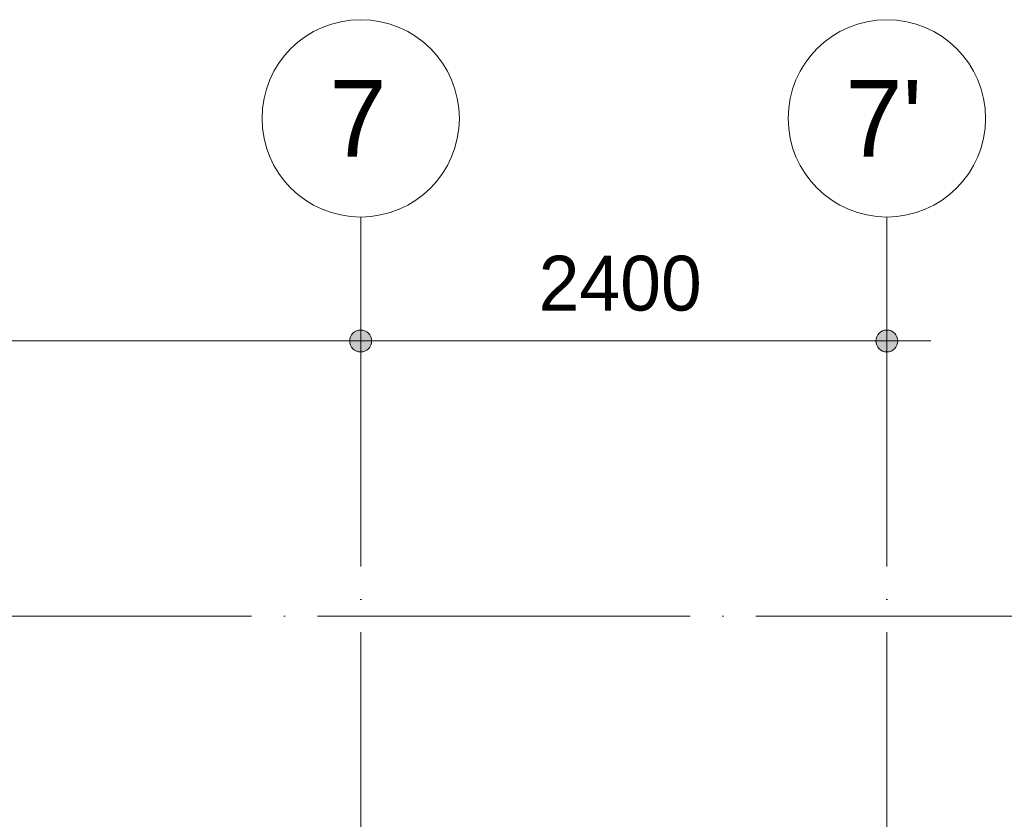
# Model space of a CAD drawing. Header units: millimetres. Extents: x 4517 to 474157, y -4632 to 9900.
# Tile 57 of 114: x 277297 to 281788, y 6253 to 9900. Entities that reach past the tile are written whole.
import ezdxf

# ---------------------------------------------------------------- set-up
doc = ezdxf.new("R2010")
doc.units = ezdxf.units.MM
doc.linetypes.add('WSP_stramienlijn', pattern=[2000, 1700, -150, 0, -150])
for name, color, linetype, lineweight in [('00_maatvoering', 8, 'Continuous', 13), ('00_maatvoering-100', 8, 'Continuous', 13), ('07_stramien', 4, 'Continuous', 13), ('07_stramien - levels', 7, 'Continuous', 13)]:
    doc.layers.add(name, color=color, linetype=linetype, lineweight=lineweight)
doc.styles.add('Revittext', font='txt', dxfattribs={"height": 250})
doc.styles.add('Revittext_2', font='txt', dxfattribs={"height": 350})
doc.dimstyles.new('WSP_25_-_transparant', dxfattribs={"dimscale": 304.8, "dimtxt": 252.223969, "dimasz": 1.312336, "dimexe": 0.656168, "dimexo": 0.0625, "dimgap": 0.213255, "dimtad": 1, "dimdec": 0, "dimzin": 0, "dimdsep": 46, "dimtxsty": 'Revittext', "dimblk1": 'DOTSMALL', "dimblk2": 'DOTSMALL', "dimsah": 1, "dimcen": 0.09, "dimdle": 0.656168, "dimazin": 0, "dimtfac": 1, "dimtdec": 4, "dimtix": 1, "dimtmove": 0, "dimatfit": 3, "dimfxl": 0.656168, "dimfxlon": 1, "dimtvp": 1, "dimtolj": 1, "dimtzin": 0, "dimarcsym": 2})

# ---------------------------------------------------------------- blocks, each defined once
blk = doc.blocks.new('Grid - Stramienbol 9_0mm-3500-as E')
at = {"layer": '07_stramien'}
blk.add_circle((5000, 9450), 450, dxfattribs=at)
blk = doc.blocks.new('DIMBLOCK73-as E')
at = {"layer": '00_maatvoering-100'}
h = blk.add_hatch(color=256, dxfattribs=at)
edge = h.paths.add_edge_path()
edge.add_arc((271652.3, 8434.4), 50, 0, 360)
h = blk.add_hatch(color=256, dxfattribs=at)
edge = h.paths.add_edge_path()
edge.add_arc((278852.3, 8434.4), 50, 0, 360)
for p, q in [((271652.3, 8634.4), (271652.3, 8234.4)), ((271652.3, 8434.4), (271652.3, 8634.4)), ((278852.3, 8634.4), (278852.3, 8234.4)), ((278852.3, 8434.4), (278852.3, 8634.4)), ((271652.3, 8434.4), (278852.3, 8434.4))]:
    blk.add_line(p, q, dxfattribs=at)
for centre in [(271652.3, 8434.4), (278852.3, 8434.4)]:
    blk.add_circle(centre, 50, dxfattribs=at)
at = {"layer": '00_maatvoering-100', "color": 0, "insert": (274864.2, 8823.2), "char_height": 250, "width": 931.288, "attachment_point": 1, "line_spacing_factor": 0.931288, "style": 'Revittext'}
blk.add_mtext('7200', dxfattribs=at)
blk = doc.blocks.new('_DotSmall')
at = {"color": 0, "linetype": 'ByBlock', "const_width": 0.5}
blk.add_lwpolyline([(-0.0625, 0, 1), (0.0625, 0, 1)], format="xyb", close=True, dxfattribs=at)
blk = doc.blocks.new('DIMBLOCK74-as E')
at = {"layer": '00_maatvoering-100'}
h = blk.add_hatch(color=256, dxfattribs=at)
edge = h.paths.add_edge_path()
edge.add_arc((278852.3, 8434.4), 50, 0, 360)
h = blk.add_hatch(color=256, dxfattribs=at)
edge = h.paths.add_edge_path()
edge.add_arc((281252.3, 8434.4), 50, 0, 360)
for p, q in [((278852.3, 8634.4), (278852.3, 8234.4)), ((278852.3, 8434.4), (278852.3, 8634.4)), ((281252.3, 8634.4), (281252.3, 8234.4)), ((281252.3, 8434.4), (281252.3, 8634.4)), ((278852.3, 8434.4), (281452.3, 8434.4))]:
    blk.add_line(p, q, dxfattribs=at)
for centre in [(278852.3, 8434.4), (281252.3, 8434.4)]:
    blk.add_circle(centre, 50, dxfattribs=at)
at = {"layer": '00_maatvoering-100', "color": 0, "insert": (279664.2, 8823.2), "char_height": 250, "width": 931.288, "attachment_point": 1, "line_spacing_factor": 0.931288, "style": 'Revittext'}
blk.add_mtext('2400', dxfattribs=at)

msp = doc.modelspace()

# ---------------------------------------------------------------- linework, layer by layer
at = {"layer": '07_stramien', "linetype": 'WSP_stramienlijn'}
for p, q in [((278852.3, -4594.5), (278852.3, 9000)), ((281252.3, -4594.5), (281252.3, 9000))]:
    msp.add_line(p, q, dxfattribs=at)
at = {"layer": '07_stramien - levels', "linetype": 'WSP_stramienlijn'}
msp.add_line((228652.3, 7180), (285868.6, 7180), dxfattribs=at)

# ---------------------------------------------------------------- block references
at = {"layer": '07_stramien'}
for p in [(273852.3, 0), (276252.3, 0)]:
    msp.add_blockref('Grid - Stramienbol 9_0mm-3500-as E', p, dxfattribs=at)

# ---------------------------------------------------------------- texts
at = {"layer": '07_stramien', "char_height": 350, "attachment_point": 1, "style": 'Revittext_2'}
for s, insert, width in [('7', (278709.7, 9625.6), 336.709), ("7'", (281063.7, 9625.6), 448.945)]:
    msp.add_mtext(s, dxfattribs=dict(at, insert=insert, width=width))

# ---------------------------------------------------------------- dimensions: what is measured, and where the dimension line sits
at = {"layer": '00_maatvoering'}
for base, p1, p2, override, picture, middle in [((278852.3, 8434.4), (271652.3, 8634.4), (278852.3, 8634.4), {"dimpost": '<>', "dimfxl": 7200}, 'DIMBLOCK73-as E', (275252.3, 8627.1)), ((281252.3, 8434.4), (278852.3, 8634.4), (281252.3, 8634.4), {"dimpost": '<>', "dimfxl": 2400}, 'DIMBLOCK74-as E', (280052.3, 8627.1))]:
    dim = msp.add_linear_dim(base=base, p1=p1, p2=p2, dimstyle='WSP_25_-_transparant', override=override, dxfattribs=at)
    dim.commit()
    dim.dimension.update_dxf_attribs({"geometry": picture, "text_midpoint": middle})

doc.saveas('drawing.dxf')
